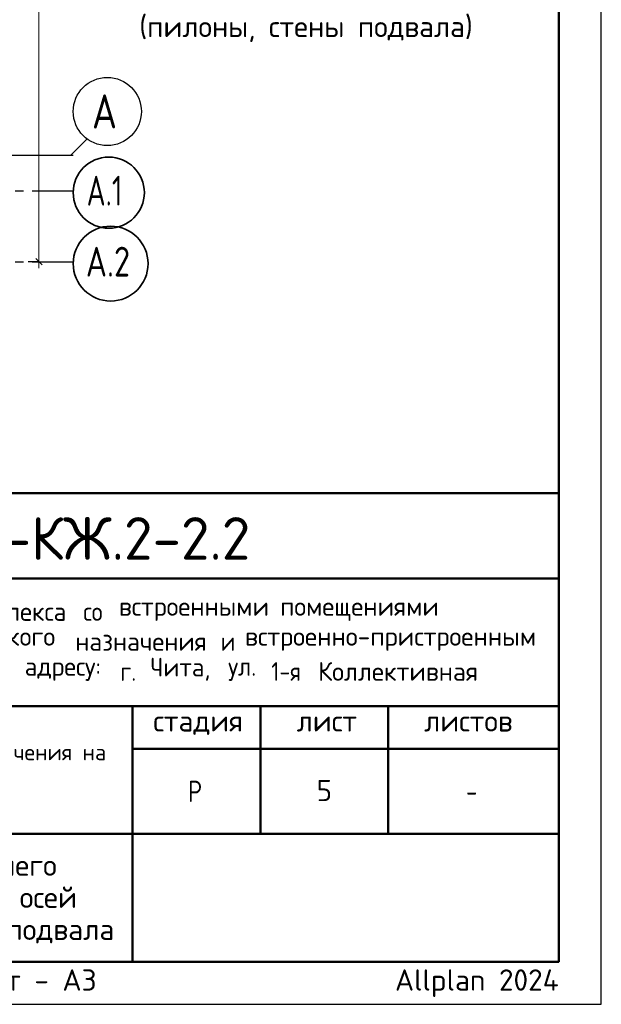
# Model space of a CAD drawing. Header units: millimetres. Extents: x 0 to 50400, y 0 to 35640.
# Tile 17 of 25: x 42210 to 50400, y 0 to 13872. Entities that reach past the tile are written whole.
import ezdxf

# ---------------------------------------------------------------- set-up
doc = ezdxf.new("R2010")
doc.units = ezdxf.units.MM
doc.linetypes.add('______5', pattern=[1320, 960, -120, 120, -120])
for name, color, linetype, lineweight in [('Standard', 7, 'Continuous', 25), ('Надписи', 7, 'Continuous', 25), ('Размерная линия_ общее', 7, 'Continuous', 13)]:
    doc.layers.add(name, color=color, linetype=linetype, lineweight=lineweight)
doc.layers.add('Оси', color=7, linetype='______5', true_color=0x656565)
doc.styles.add('ISOCPEUR', font='txt')

msp = doc.modelspace()

# ---------------------------------------------------------------- linework, layer by layer
at = {"layer": 'Standard', "color": 7, "linetype": 'Continuous', "lineweight": 50, "transparency": 33554687}
for p, q in [((27600, 7200), (49800, 7200)), ((35400, 6000), (49800, 6000)), ((35400, 4200), (49800, 4200)), ((43800, 2400), (43800, 4200)), ((45600, 2400), (45600, 4200)), ((47400, 2400), (47400, 4200)), ((43800, 3600), (49800, 3600)), ((35400, 2400), (49800, 2400)), ((43800, 600), (43800, 2400)), ((43800, 600), (43800, 2400))]:
    msp.add_line(p, q, dxfattribs=at)
at = {"layer": 'Standard', "color": 7, "linetype": 'Continuous', "lineweight": 25, "transparency": 33554687}
for p, q in [((49800, 600), (49800, 7200)), ((27600, 600), (49800, 600)), ((27600, 600), (49800, 600)), ((27600, 600), (49800, 600))]:
    msp.add_line(p, q, dxfattribs=at)
msp.add_lwpolyline([(0, 0), (50400, 0), (50400, 35640), (0, 35640), (0, 0)], close=True, dxfattribs=at)
at = {"layer": 'Standard', "color": 7, "linetype": 'Continuous', "lineweight": 50, "transparency": 33554687}
msp.add_lwpolyline([(2400, 35040), (49800, 35040), (49800, 600), (2400, 600), (2400, 35040)], close=True, dxfattribs=at)
at = {"layer": 'Оси', "color": 8, "linetype": '______5', "lineweight": -3, "transparency": 33554687}
for p, q in [((8065, 11962), (42963, 11962)), ((8065, 11462), (42963, 11462)), ((8065, 10462), (42963, 10462))]:
    msp.add_line(p, q, dxfattribs=at)
at = {"layer": 'Оси', "color": 7, "linetype": 'Continuous', "lineweight": 25, "transparency": 33554687}
msp.add_lwpolyline([(40928, 11962), (42928, 11962), (43163, 12197)], dxfattribs=at)
msp.add_circle((43443, 12578), 480, dxfattribs=at)
at = {"layer": 'Оси', "color": 7, "linetype": 'Continuous', "lineweight": 35, "transparency": 33554687}
for centre, radius in [((43464, 11435), 501), ((43490, 10435), 527)]:
    msp.add_circle(centre, radius, dxfattribs=at)
at = {"layer": 'Размерная линия_ общее', "color": 7, "linetype": 'Continuous', "lineweight": -3, "transparency": 33554687}
for q in [(42330, 10462), (42630, 10462), (42648, 10462)]:
    msp.add_line((42480, 10462), q, dxfattribs=at)
at = {"layer": 'Размерная линия_ общее', "color": 7, "linetype": 'Continuous', "lineweight": 25, "transparency": 33554687}
msp.add_line((42525, 10417), (42435, 10507), dxfattribs=at)
at = {"layer": 'Размерная линия_ общее', "color": 7, "linetype": 'Continuous', "lineweight": 13, "transparency": 33554687}
msp.add_line((42480, 10462), (42480, 10372), dxfattribs=at)
msp.add_lwpolyline([(42480, 10462), (42480, 20945), (42480, 20945), (42480, 32362)], dxfattribs=at)

# ---------------------------------------------------------------- texts
at = {"layer": 'Standard', "color": 7, "linetype": 'Continuous', "lineweight": 25, "transparency": 33554687, "attachment_point": 7, "style": 'ISOCPEUR'}
for s, insert, char_height, width in [('\\W0.99;(пилоны, стены подвала)', (43893, 13556), 300, 4780.47), ('\\W0.97;комплекса ', (41257, 5402), 264, 1975.29), ('\\W0.90;со ', (43105, 5402), 264, 620.97), ('\\W0.98;встроенными ', (43607, 5402), 264, 2398.16), ('\\W0.98;помещениями', (45877, 5402), 264, 2292.21), ('\\W0.98;коммерческого ', (40406, 4980), 264, 2714.91), ('\\W0.97;назначения ', (42993, 4980), 264, 2173.24), ('\\W0.87;и ', (45039, 4980), 264, 457.46), ('\\W0.99;встроенно-пристроенным', (45382, 4980), 264, 4298.92), ('\\W0.96;адресу: ', (42280, 4557), 264, 1472.67), ('\\W0.89;г. ', (43627, 4557), 264, 539.49), ('\\W0.95;Чита, ', (44049, 4557), 264, 1221.07), ('\\W0.92;ул. ', (45145, 4557), 264, 728.23), ('\\W0.86;1-я ', (45752, 4557), 264, 773.52), ('\\W0.98;Коллективная', (46412, 4557), 264, 2450.61), ('\\W0.99;стадия    лист     листов', (44091, 3795), 300, 5247.11), ('\\W0.80;Р', (44580, 2850), 300, 359.84), ('\\W0.78;-', (48495, 2850), 300, 326.39)]:
    msp.add_mtext(s, dxfattribs=dict(at, insert=insert, char_height=char_height, width=width))
at = {"layer": 'Standard', "color": 7, "linetype": 'Continuous', "lineweight": 50, "transparency": 33554687, "insert": (39882, 6262), "char_height": 600, "width": 6049.91, "attachment_point": 7, "style": 'ISOCPEUR'}
msp.add_mtext('\\W0.98;24-04-КЖ.2-2.2', dxfattribs=at)
at = {"layer": 'Standard', "color": 7, "linetype": 'Continuous', "lineweight": 18, "transparency": 33554687, "insert": (35570, 3376), "char_height": 228, "width": 8168.16, "attachment_point": 7, "style": 'ISOCPEUR'}
msp.add_mtext('\\W0.99;общественно-делового и коммерческого назначения на', dxfattribs=at)
at = {"layer": 'Standard', "color": 7, "linetype": 'Continuous', "lineweight": 25, "transparency": 33554687, "insert": (39600, 2110), "char_height": 300, "width": 7880.25, "attachment_point": 2, "line_spacing_factor": 0.903614}
msp.add_mtext('\\A1;{\\fISOCPEUR|i0|b0;\\H300.000000;\\W1.000000;\\C7;Схема дополнительного верхнего}\\P{\\fISOCPEUR|i0|b0;\\H300.000000;\\W1.000000;\\C7;армирования вдоль буквенных осей}\\P{\\fISOCPEUR|i0|b0;\\H300.000000;\\W1.000000;\\C7;конструкции плиты перекрытия подвала}\\P', dxfattribs=at)
at = {"layer": 'Standard', "color": 8, "linetype": 'Continuous', "lineweight": 13, "transparency": 33554687, "insert": (49800, 297), "char_height": 300, "width": 14099.36, "attachment_point": 6, "style": 'ISOCPEUR'}
msp.add_mtext('\\A1;{\\fISOCPEUR|i0|b0;\\H300.000000;\\W1.000000;\\C8;Копировал                  формат - А3                      Allplan 2024}\\P', dxfattribs=at)
at = {"layer": 'Надписи', "color": 7, "linetype": 'Continuous', "lineweight": 13, "transparency": 33554687, "insert": (46500, 3012), "char_height": 300, "width": 326.67, "attachment_point": 5, "style": 'ISOCPEUR'}
msp.add_mtext('\\A1;{\\fISOCPEUR|i0|b0;\\H300.000000;\\W1.000000;\\C7;5}\\P', dxfattribs=at)
at = {"layer": 'Оси', "color": 7, "linetype": 'Continuous', "lineweight": 35, "transparency": 33554687, "attachment_point": 7, "style": 'ISOCPEUR'}
for s, insert, char_height, width in [('\\W0.82;А', (43227, 12338), 480, 628.23), ('\\W0.71;А.1', (43152, 11252), 420, 773.25), ('\\W0.79;А.2', (43141, 10252), 420, 864)]:
    msp.add_mtext(s, dxfattribs=dict(at, insert=insert, char_height=char_height, width=width))

doc.saveas('drawing.dxf')
